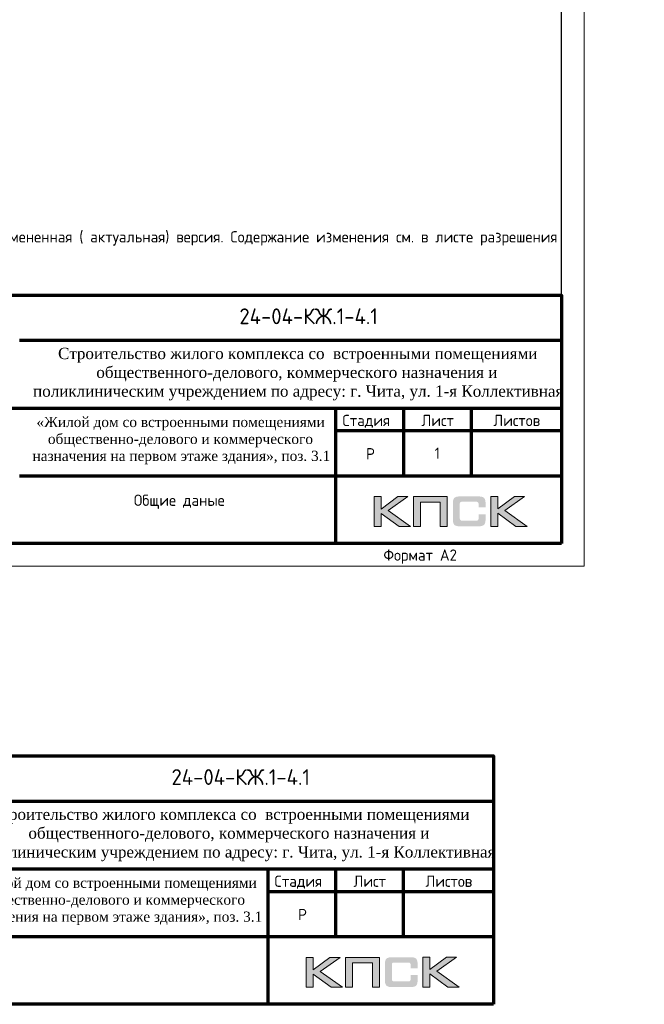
# Model space of a CAD drawing. Header units: millimetres. Extents: x 369815 to 1481759, y -423071 to -27917.
# Tile 97 of 256: x 418819 to 432649, y -149701 to -127901. Entities that reach past the tile are written whole.
import ezdxf
from ezdxf.enums import TextEntityAlignment as Align

# ---------------------------------------------------------------- set-up
doc = ezdxf.new("R2010")
doc.units = ezdxf.units.MM
for name, color, linetype, lineweight in [('Выноски', 20, 'Continuous', 20), ('Каркасы ригель', 3, 'Continuous', 0), ('размер', 1, 'Continuous', 25), ('Рамка', 7, 'Continuous', 70), ('Текст', 7, 'Continuous', 25), ('ТОНКИЕ', 7, 'Continuous', 9)]:
    doc.layers.add(name, color=color, linetype=linetype, lineweight=lineweight)
doc.layers.add('Рамка печать', color=7, linetype='Continuous')
doc.layers.add('ТОЛСТЫЕ_ОСНОВНЫЕ', color=6, linetype='Continuous')
doc.styles.add('style1', font='GOST_Common.ttf', dxfattribs={"height": 500})
doc.styles.add('ГОСТ', font='GOST_Common.ttf')

# ---------------------------------------------------------------- blocks, each defined once
blk = doc.blocks.new('*U133')
at = {"layer": 'ТОЛСТЫЕ_ОСНОВНЫЕ', "color": 6}
blk.add_lwpolyline([(20, 5), (589, 5), (589, 415), (20, 415)], close=True, dxfattribs=at)
at = {"layer": 'ТОНКИЕ'}
blk.add_lwpolyline([(0, 0), (594, 0), (594, 420), (0, 420)], close=True, dxfattribs=at)
at = {"layer": 'Текст', "style": 'style1'}
blk.add_text('Формат А2', height=2.5, dxfattribs=at).set_placement((549.57, 1.2))
blk = doc.blocks.new('*T1159')
at = {"layer": 'Каркасы ригель', "color": 0, "linetype": 'ByBlock', "lineweight": -2, "transparency": 16777216}
for p, q in [((0, 0), (1500, 0)), ((0, -1000), (1500, -1000))]:
    blk.add_line(p, q, dxfattribs=at)
at = {"layer": 'Каркасы ригель', "color": 0, "linetype": 'ByBlock', "lineweight": 50, "transparency": 16777216}
for p, q in [((0, 0), (0, -1000)), ((1500, 0), (1500, -1000))]:
    blk.add_line(p, q, dxfattribs=at)
at = {"layer": 'Каркасы ригель', "color": 0, "linetype": 'Continuous', "lineweight": 0, "transparency": 16777216, "insert": (750, -500), "char_height": 250, "width": 1000, "attachment_point": 5, "style": 'ГОСТ'}
blk.add_mtext('1', dxfattribs=at)
blk = doc.blocks.new('штамп кж1.1')
at = {"layer": 'Рамка печать', "lineweight": 20}
h = blk.add_hatch(color=0, dxfattribs=at)
h.paths.add_polyline_path([(419458, -85094), (419234, -85094), (418867, -85370), (418867, -85094), (418712, -85094), (418712, -85757), (418867, -85757), (418867, -85466), (419264, -85757), (419512, -85757), (419019, -85406)])
h.paths.add_polyline_path([(419737, -85219), (420175, -85219), (420175, -85757), (420329, -85757), (420329, -85094), (420165, -85094), (419583, -85094), (419583, -85251), (419583, -85757), (419737, -85757)])
h.paths.add_polyline_path([(421451, -85091), (421295, -85091), (421295, -85754), (421451, -85754), (421451, -85462), (421847, -85754), (422095, -85754), (421602, -85403), (422041, -85091), (421818, -85091), (421451, -85367)])
blk.add_hatch(color=204, dxfattribs=at).paths.add_polyline_path([(421166, -85165), (421164, -85157), (421161, -85151), (421158, -85145), (421154, -85139), (421151, -85134), (421147, -85129), (421143, -85124), (421139, -85120), (421133, -85117), (421128, -85113), (421122, -85109), (421115, -85107), (421108, -85104), (421100, -85101), (421093, -85099), (421075, -85096), (421056, -85093), (421035, -85092), (421012, -85091), (420617, -85091), (420594, -85092), (420573, -85093), (420553, -85096), (420536, -85099), (420528, -85102), (420521, -85104), (420514, -85107), (420508, -85110), (420502, -85113), (420496, -85117), (420491, -85120), (420486, -85124), (420482, -85129), (420478, -85134), (420474, -85139), (420471, -85145), (420468, -85151), (420466, -85158), (420463, -85165), (420461, -85172), (420457, -85188), (420455, -85206), (420453, -85226), (420453, -85248), (420453, -85596), (420453, -85618), (420455, -85638), (420457, -85656), (420461, -85673), (420463, -85680), (420466, -85687), (420468, -85694), (420471, -85700), (420474, -85705), (420478, -85711), (420482, -85716), (420486, -85720), (420491, -85725), (420496, -85728), (420502, -85731), (420508, -85735), (420514, -85738), (420521, -85740), (420528, -85743), (420536, -85745), (420553, -85749), (420573, -85751), (420594, -85753), (420617, -85754), (421012, -85754), (421035, -85753), (421056, -85752), (421075, -85749), (421092, -85746), (421100, -85743), (421108, -85741), (421115, -85738), (421122, -85735), (421128, -85732), (421133, -85728), (421139, -85725), (421143, -85720), (421147, -85716), (421151, -85711), (421154, -85706), (421158, -85700), (421161, -85694), (421164, -85688), (421166, -85680), (421169, -85673), (421172, -85656), (421175, -85639), (421176, -85618), (421177, -85596), (421177, -85487), (421022, -85487), (421022, -85576), (421022, -85582), (421021, -85588), (421020, -85594), (421019, -85599), (421017, -85604), (421015, -85608), (421012, -85612), (421008, -85616), (421005, -85619), (421001, -85622), (420996, -85624), (420991, -85626), (420987, -85627), (420981, -85628), (420974, -85628), (420968, -85629), (420649, -85629), (420644, -85628), (420639, -85628), (420635, -85626), (420631, -85624), (420627, -85621), (420624, -85618), (420620, -85615), (420617, -85611), (420615, -85607), (420613, -85603), (420611, -85598), (420609, -85593), (420607, -85584), (420607, -85574), (420607, -85256), (420607, -85250), (420607, -85245), (420609, -85240), (420610, -85235), (420611, -85231), (420613, -85228), (420616, -85225), (420619, -85221), (420622, -85218), (420626, -85216), (420630, -85214), (420634, -85212), (420639, -85211), (420643, -85210), (420649, -85210), (420654, -85210), (420968, -85210), (420974, -85210), (420981, -85210), (420986, -85212), (420991, -85213), (420996, -85215), (421000, -85217), (421004, -85220), (421008, -85223), (421011, -85227), (421014, -85231), (421017, -85235), (421019, -85240), (421020, -85245), (421021, -85250), (421022, -85257), (421022, -85263), (421022, -85336), (421177, -85336), (421177, -85248), (421176, -85226), (421175, -85206), (421172, -85188), (421168, -85172)])
at = {"layer": 'Рамка', "color": 7}
for p, q in [((410858, -81634), (422858, -81634)), ((404358, -83134), (422858, -83134)), ((419358, -83134), (419358, -84634)), ((420858, -83134), (420858, -84634)), ((417858, -83634), (422858, -83634)), ((417858, -83634), (422858, -83634)), ((410858, -84634), (422858, -84634))]:
    blk.add_line(p, q, dxfattribs=at)
at = {"layer": 'Рамка'}
blk.add_line((417858, -83134), (417858, -86134), dxfattribs=at)
blk.add_lwpolyline([(422858, -86134), (404358, -86134), (404358, -80634), (422858, -80634)], close=True, dxfattribs=at)
at = {"layer": 'Рамка печать', "color": 0, "lineweight": 20}
for points in [[(418712, -85757), (418712, -85094), (418867, -85094), (418867, -85370), (419234, -85094), (419458, -85094), (419019, -85406), (419512, -85757), (419264, -85757), (418867, -85466), (418867, -85757), (418712, -85757)], [(419737, -85757), (419737, -85219), (420175, -85219), (420175, -85757), (420329, -85757), (420329, -85094), (420165, -85094), (419583, -85094), (419583, -85251), (419583, -85757), (419737, -85757)], [(421295, -85754), (421295, -85091), (421451, -85091), (421451, -85367), (421818, -85091), (422041, -85091), (421602, -85403), (422095, -85754), (421847, -85754), (421451, -85462), (421451, -85754), (421295, -85754)]]:
    blk.add_lwpolyline(points, close=True, dxfattribs=at)
at = {"layer": 'Текст', "color": 7, "style": 'ГОСТ'}
blk.add_text('24-04-КЖ.1-4.1', height=350, dxfattribs=at).set_placement((417259, -81103), align=Align.MIDDLE_CENTER)
for s, p in [('Стадия', (418009, -83534)), ('Лист', (419758, -83534)), ('Листов', (421350, -83534)), ('Р', (418530, -84272))]:
    blk.add_text(s, height=250, dxfattribs=at).set_placement(p)
at = {"layer": 'Текст', "color": 7, "attachment_point": 1, "style": 'ГОСТ'}
for s, width, heights, insert, char_height in [('\\pi594.35517;{\\fTimes New Roman|b0|i0|c204|p18;\\C256;Строительство жилого комплекса со  встроенными помещениями \\P\\pi1441.86779;общественного-делового, коммерческого назначения и \\P\\pi41.3631;поликлиническим учреждением по адресу: г. Чита, ул. 1-я Коллективная}', 11543.07, [0], (411117, -81801), 250), ('\\pi389.01406;{\\fTimes New Roman|b0|i0|c204|p18;\\C256;«Жилой дом со встроенными помещениями \\P\\pi641.91601;общественно-делового и коммерческого \\P\\pi302.06381;назначения на первом этаже здания», поз. 3.1\\P}', 7000, [1500], (410844, -83331), 225)]:
    blk.add_mtext_dynamic_manual_height_columns(s, width=width, gutter_width=12.5, heights=heights, dxfattribs=dict(at, insert=insert, char_height=char_height))

msp = doc.modelspace()

# ---------------------------------------------------------------- hatches: boundary and pattern name
at = {"layer": 'Рамка печать', "lineweight": 20}
h = msp.add_hatch(color=0, dxfattribs=at)
h.paths.add_polyline_path([(425911.1, -148660.9), (425687, -148660.9), (425320.5, -148936.8), (425320.5, -148660.9), (425165.2, -148660.9), (425165.2, -149323.1), (425320.5, -149323.1), (425320.5, -149032.2), (425717, -149323.1), (425964.9, -149323.1), (425471.8, -148972.9)])
h.paths.add_polyline_path([(426189.7, -148785.6), (426628.4, -148785.6), (426628.4, -149323.1), (426782.4, -149323.1), (426782.4, -148660.9), (426618.2, -148660.9), (426035.8, -148660.9), (426035.8, -148817.6), (426035.8, -149323.1), (426189.7, -149323.1)])
h.paths.add_polyline_path([(427903.6, -148657.5), (427748.3, -148657.5), (427748.3, -149320.3), (427903.6, -149320.3), (427903.6, -149028.8), (428300.1, -149320.3), (428548, -149320.3), (428054.8, -148969.5), (428494.2, -148657.5), (428270.8, -148657.5), (427903.6, -148933.4)])
msp.add_hatch(color=204, dxfattribs=at).paths.add_polyline_path([(427618.9, -148731.1), (427616.8, -148723.6), (427614.1, -148717.5), (427610.7, -148711.3), (427607.3, -148705.2), (427603.9, -148700.4), (427599.8, -148695.7), (427595.7, -148690.9), (427591.6, -148686.8), (427586.2, -148683.4), (427580.7, -148679.3), (427574.6, -148675.9), (427567.8, -148673.2), (427561, -148670.5), (427553.5, -148667.7), (427546, -148665.7), (427528.3, -148662.3), (427509.2, -148659.6), (427488.1, -148658.2), (427464.9, -148657.5), (427069.8, -148657.5), (427046.7, -148658.2), (427026.2, -148659.6), (427006.5, -148662.3), (426989.4, -148665.7), (426981.3, -148668.4), (426973.8, -148670.5), (426967, -148673.2), (426960.8, -148676.6), (426954.7, -148679.3), (426948.6, -148683.4), (426943.8, -148686.8), (426939, -148690.9), (426935, -148695.7), (426931.5, -148700.4), (426927.5, -148705.2), (426924.1, -148711.3), (426921.3, -148717.5), (426918.6, -148724.3), (426915.9, -148731.1), (426913.8, -148738.6), (426910.4, -148754.9), (426907.7, -148772.7), (426905.7, -148792.4), (426905.7, -148814.2), (426905.7, -149163), (426905.7, -149184.8), (426907.7, -149204.5), (426910.4, -149222.9), (426913.8, -149239.3), (426915.9, -149246.8), (426918.6, -149253.6), (426921.3, -149260.4), (426924.1, -149266.5), (426927.5, -149272), (426931.5, -149277.4), (426935, -149282.2), (426939, -149286.9), (426943.8, -149291), (426949.3, -149294.4), (426954.7, -149297.8), (426960.8, -149301.3), (426967, -149304.7), (426974.5, -149306.7), (426981.3, -149309.4), (426989.4, -149311.5), (427006.5, -149315.6), (427026.2, -149317.6), (427047.3, -149319.6), (427069.8, -149320.3), (427464.9, -149320.3), (427488.1, -149319.6), (427509.2, -149318.3), (427528.3, -149315.6), (427545.3, -149312.2), (427553.5, -149309.4), (427561, -149307.4), (427567.8, -149304.7), (427574.6, -149301.3), (427580.7, -149298.5), (427586.2, -149294.4), (427591.6, -149291), (427595.7, -149286.9), (427599.8, -149282.9), (427603.9, -149277.4), (427607.3, -149272.6), (427610.7, -149266.5), (427614.1, -149260.4), (427616.8, -149254.3), (427618.9, -149246.8), (427621.6, -149239.3), (427625, -149222.9), (427627.7, -149205.2), (427629.1, -149184.8), (427629.8, -149163), (427629.8, -149053.3), (427475.1, -149053.3), (427475.1, -149142.5), (427475.1, -149148.7), (427474.5, -149154.8), (427473.1, -149160.2), (427471.7, -149165.7), (427469.7, -149170.5), (427467.6, -149174.6), (427464.9, -149178.6), (427461.5, -149182), (427458.1, -149185.5), (427454, -149188.2), (427449.2, -149190.2), (427444.5, -149192.3), (427439.7, -149193.6), (427433.6, -149194.3), (427427.5, -149195), (427421.3, -149195.7), (427102.5, -149195.7), (427097.1, -149195), (427092.3, -149194.3), (427088.2, -149192.3), (427084.1, -149190.2), (427080, -149187.5), (427076.6, -149184.8), (427073.2, -149181.4), (427070.5, -149177.3), (427067.8, -149173.2), (427065.7, -149169.1), (427063.7, -149164.3), (427062.3, -149159.6), (427060.3, -149150), (427059.6, -149140.5), (427059.6, -148822.4), (427059.6, -148816.9), (427060.3, -148811.5), (427061.7, -148806.7), (427063, -148801.9), (427064.4, -148797.9), (427066.4, -148794.5), (427069.1, -148791), (427071.9, -148787.6), (427075.3, -148784.9), (427078.7, -148782.2), (427082.8, -148780.1), (427086.9, -148778.8), (427091.6, -148777.4), (427096.4, -148776.7), (427101.8, -148776.1), (427107.3, -148776.1), (427421.3, -148776.1), (427427.5, -148776.1), (427433.6, -148776.7), (427439, -148778.1), (427443.8, -148779.5), (427448.6, -148781.5), (427453.3, -148783.6), (427457.4, -148787), (427460.8, -148789.7), (427464.2, -148793.8), (427467, -148797.9), (427469.7, -148801.9), (427471.7, -148806.7), (427473.1, -148811.5), (427474.5, -148816.9), (427475.1, -148823.1), (427475.1, -148829.2), (427475.1, -148902.1), (427629.8, -148902.1), (427629.8, -148814.2), (427629.1, -148792.4), (427627.7, -148772.7), (427625, -148754.9), (427620.9, -148738.6)])

# ---------------------------------------------------------------- linework, layer by layer
at = {"layer": 'Рамка', "color": 7}
for p, q in [((417311.4, -145200.7), (429311.4, -145200.7)), ((410811.4, -146700.7), (429311.4, -146700.7)), ((425811.4, -146700.7), (425811.4, -148200.7)), ((427311.4, -146700.7), (427311.4, -148200.7)), ((424311.4, -147200.7), (429311.4, -147200.7)), ((424311.4, -147200.7), (429311.4, -147200.7)), ((417311.4, -148200.7), (429311.4, -148200.7))]:
    msp.add_line(p, q, dxfattribs=at)
at = {"layer": 'Рамка'}
msp.add_line((424311.4, -146700.7), (424311.4, -149700.7), dxfattribs=at)
msp.add_lwpolyline([(429311.4, -149700.7), (410811.4, -149700.7), (410811.4, -144200.7), (429311.4, -144200.7)], close=True, dxfattribs=at)
at = {"layer": 'Рамка печать', "color": 0, "lineweight": 20}
for points in [[(425165.2, -149323.1), (425165.2, -148660.9), (425320.5, -148660.9), (425320.5, -148936.8), (425687, -148660.9), (425911.1, -148660.9), (425471.8, -148972.9), (425964.9, -149323.1), (425717, -149323.1), (425320.5, -149032.2), (425320.5, -149323.1), (425165.2, -149323.1)], [(426189.7, -149323.1), (426189.7, -148785.6), (426628.4, -148785.6), (426628.4, -149323.1), (426782.4, -149323.1), (426782.4, -148660.9), (426618.2, -148660.9), (426035.8, -148660.9), (426035.8, -148817.6), (426035.8, -149323.1), (426189.7, -149323.1)], [(427748.3, -149320.3), (427748.3, -148657.5), (427903.6, -148657.5), (427903.6, -148933.4), (428270.8, -148657.5), (428494.2, -148657.5), (428054.8, -148969.5), (428548, -149320.3), (428300.1, -149320.3), (427903.6, -149028.8), (427903.6, -149320.3), (427748.3, -149320.3)]]:
    msp.add_lwpolyline(points, close=True, dxfattribs=at)

# ---------------------------------------------------------------- block references
at = {"xscale": 100, "yscale": 100, "zscale": 100}
msp.add_blockref('*U133', (371915.4, -139998.9), dxfattribs=at)
msp.add_blockref('*T1159', (427315.4, -136998.9))
at = {"layer": 'размер'}
msp.add_blockref('штамп кж1.1', (7957.1, -53364.6), dxfattribs=at)

# ---------------------------------------------------------------- texts
at = {"layer": 'Выноски'}
note = msp.add_mtext_static_columns([''] * 2, width=18679.731, gutter_width=20.2, height=0, dxfattribs=dict(at, insert=(393294.8, -99507.3), char_height=250, attachment_point=1, style='ГОСТ'))
for column, words in zip([note] + note.columns.linked_columns, ['\\pi1500;{\\H2x;Общие указания:}\\P1.^IРабочая документация разработана в соответствии с заданием на проектирование, требованиями {\\H3x; }действующих технических регламентов, стандартов, сводов правил и других документов, содержащих установленные {\\H1.16667x; }требования.{\\H1.77778x; }\\P2.^IРабочая документация выполнена в соответствии со следующими нормативными и техническими {\\H1.57407x; }документами:{\\H1.64198x; }\\P-^IСП 20.13330.2016 "Нагрузки и воздействия";{\\H1.61934x; }\\P-^IСП 63.13330.2018 "Бетонные и железобетонные конструкции. Основные положения";{\\H1.62689x; }\\P-^IСП 70.13330.2012 "Несущие и ограждающие конструкции".{\\H1.62437x; }\\P4.^IЗа относительную отметку 0,000 принята отметка чистого пола первого этажа, соответствующая {\\H1.62521x; }абсолютной отметке 648,00 в Балтийской системе высот.{\\H1.62493x; }\\P{\\fISOCPEUR|b0|i0|c204|p34;5.^IПеречень видов работ, для которых необходимо составлять акты освидетельствования скрытых \\H1.62502x; \\H0.61538x;работ:\\H1.62499x; \\H0.61539x;\\P-^Iсоответствие арматуры (длина, диаметры, распределение по площади элементов, количество и т.д.), \\H1.725x; \\H0.57971x;закладных деталей рабочим чертежам;\\H1.67917x; \\H0.59553x;\\P-^Iустройство и армирование монолитных стен;\\H1.60694x; \\H0.6223x;\\P-^Iосвидетельствование опалубки перед бетонированием;\\H1.63102x; \\H0.61311x;\\P-^Iотбор контрольных проб бетона;\\H1.62299x; \\H0.61615x;\\P-^Iсоответствие законченных железобетонных конструкций проекту с отображением качества работ;\\H1.62567x; \\H0.61513x;\\P-^Iустройство монолитных конструкций, выполняемых в зимнее время;\\H1.62478x; \\H0.61547x;\\P\\fISOCPEUR|b0|i0|c0|p34;6.^I\\fISOCPEUR|b0|i0|c204|p34;Запрещается выполнение последующих работ при отсутствии актов освидетельствования \\H1.62507x; \\H0.61536x;предшествующих скрытых работ во всех случаях.\\H1.62498x; \\H0.61539x;\\P\\fISOCPEUR|b0|i0|c0|p34;7.^I\\fISOCPEUR|b0|i0|c204|p34;Арматура класса А240 и А500С по ГОСТ 34028-2016, материал монолитных конструкций - бетон \\H1.62501x; \\H0.61538x;тяжелый класса В25 по ГОСТ 26633-2015.\\H1.625x; \\H0.61539x;\\P\\fISOCPEUR|b0|i0|c0|p34;8.^I\\fISOCPEUR|b0|i0|c204|p34;Работы по бетонированию монолитных конструкций вести в соответствии со СП 70.13330.2012 \\H1.625x; \\H0.61538x;"Несущие и ограждающие конструкции".\\H1.625x; \\H0.61538x;\\P\\fISOCPEUR|b0|i0|c0|p34;9.^I\\fISOCPEUR|b0|i0|c204|p34;Все строительно-монтажные работы необходимо выполнять в соответствии со СНиП 12-03-2001 \\H1.625x; \\H0.61538x;"Безопасность труда в строительстве. Часть 1. Общие требования.", Безопасность труда в строительстве. Часть \\H1.625x; \\H0.61538x;2. Строительное производство". Строительство здания должно производиться в соответствии с проектом \\H1.625x; \\H0.61538x;производства работ (ППР).\\H1.725x; \\H0.57971x;\\P\\fISOCPEUR|b0|i0|c0|p34;10.^I\\fISOCPEUR|b0|i0|c204|p34;При отсутствии ППР производство строительно-монтажных работ запрещается.\\H1.67917x; \\H0.59553x;\\P\\fISOCPEUR|b0|i0|c0|p34;11.^I\\fISOCPEUR|b0|i0|c204|p34;Бетон следует укладывать в бетонные конструкции горизонтальными слоями одинаковой толщины без \\H1.60694x; \\H0.6223x;разрывов, с последовательным направлением укладки в одну сторону во всех слоях.\\H1.63102x; \\H0.61311x;\\P\\fISOCPEUR|b0|i0|c0|p34;12.^I\\fISOCPEUR|b0|i0|c204|p34;В начальный период твердения бетон необходимо защищать от попадания атмосферных осадков или \\H1.62299x; \\H0.61615x;потерь влаги.\\H1.62567x; \\H0.61513x;\\P\\fISOCPEUR|b0|i0|c0|p34;13.^I\\fISOCPEUR|b0|i0|c204|p34;Уход за свежеуложенным бетоном начинать сразу после укладки бетонной смеси и осуществлять до \\H1.62478x; \\H0.61547x;достижения прочности бетона не менее 70% от проектной.\\H1.62507x; \\H0.61536x;\\P\\fISOCPEUR|b0|i0|c0|p34;14.^I\\fISOCPEUR|b0|i0|c204|p34;Проект рассчитан на производство работ в период положительных температур. В случае выполнения \\H1.62498x; \\H0.61539x;работ при отрицательных температурах необходимо выполнять требования СНиП часть 3 по производству работ \\H1.62501x; \\H0.61538x;и ППР.\\H1.625x; \\H0.61539x;\\P\\fISOCPEUR|b0|i0|c0|p34;15.^I\\fISOCPEUR|b0|i0|c204|p34;При минимальной температуре воздуха до минус 15°С допускается:\\H1.625x; \\H0.61538x;\\P-^Iвыдерживание бетона в конструкции методом термоса, при предварительном разогреве бетонной \\H1.625x; \\H0.61538x;смеси, \\H1.625x; \\H0.61538x;\\P-^Iфорсированный электроразогрев бетона в конструкции с повторным уплотнением.\\H1.625x; \\H0.61538x;\\PПри минимальной температуре воздуха до минус 25°С допускается:\\H1.625x; \\H0.61538x;\\P-^Iобогрев бетона в греющей опалубке с помощью низкотемпературных электронагревателей,\\H1.625x; \\H0.61538x;\\P-^Iэлектродный сквозной прогреб бетона,\\H1.625x; \\H0.61538x;\\P-^Iэлектрообогрев с помощью греющего провода.\\H1.625x; \\H0.61538x;\\P}16.^IЗаполнителем для бетона служит щебень твердых пород, наибольшая фракция щебня не должна превышать {\\H1.625x; }40мм.{\\H1.625x; }\\P17.^IВ процессе бетонирования обеспечить соблюдение защитных слоев и мест положения рабочей арматуры {\\H1.625x; }согласно проекту. Величина защитного слоя продольной рабочей арматуры у боковых граней стен монолитных {\\H1.625x; }участков должны быть не менее 20мм и не менее диаметра продольной рабочей арматуры конструкции, величина {\\H1.625x; }защитного слоя поперечной арматуры - не менее 10мм. {\\H1.625x; }\\P\\pi0;             18.Крестовые соединения стержней продольной и поперечной арматуры, соединение стержней продольной {\\H1.625x; }арматуры по длине выполнить вязкой отожженой проволокой диаметром 2,0-3,0мм.{\\H1.625x; }\\P\\pi1500;{\\H1.625x; }', '']):
    column.text = words
at = {"layer": 'Выноски', "color": 240, "true_color": 0xed1f24, "insert": (412493.7, -132583.8), "char_height": 250, "width": 18219.66, "attachment_point": 1, "style": 'ГОСТ'}
msp.add_mtext('\\pi-500,l500;В выделенной области представлена замененная ( актуальная) версия. Содержание изменения см. в листе разрешения на внесение изменений{\\H1.025x; }', dxfattribs=at)
at = {"layer": 'Текст', "color": 7, "style": 'ГОСТ'}
msp.add_text('24-04-КЖ.1-4.1', height=350, dxfattribs=at).set_placement((423712.5, -144669.5), align=Align.MIDDLE_CENTER)
for s, p in [('Стадия', (424461.6, -147100.7)), ('Лист', (426211.4, -147100.7)), ('Листов', (427803.1, -147100.7)), ('Р', (424983.2, -147838.2))]:
    msp.add_text(s, height=250, dxfattribs=at).set_placement(p)
at = {"layer": 'Текст', "color": 7, "attachment_point": 1, "style": 'ГОСТ'}
for s, width, heights, insert, char_height in [('\\pi3500;\\P\\pi2532.19697;Общие даные{\\H1.83333x; }', 7000, [1500], (418815.4, -137998.9), 250), ('\\pi594.35517;{\\fTimes New Roman|b0|i0|c204|p18;\\C256;Строительство жилого комплекса со  встроенными помещениями \\P\\pi1441.86779;общественного-делового, коммерческого назначения и \\P\\pi41.3631;поликлиническим учреждением по адресу: г. Чита, ул. 1-я Коллективная}', 11543.072, [0], (385358.2, -144599.1), 250), ('\\pi594.35517;{\\fTimes New Roman|b0|i0|c204|p18;\\C256;Строительство жилого комплекса со  встроенными помещениями \\P\\pi1441.86779;общественного-делового, коммерческого назначения и \\P\\pi41.3631;поликлиническим учреждением по адресу: г. Чита, ул. 1-я Коллективная}', 11543.072, [0], (417570.6, -145367.8), 250), ('\\pi389.01406;{\\fTimes New Roman|b0|i0|c204|p18;\\C256;«Жилой дом со встроенными помещениями \\P\\pi641.91601;общественно-делового и коммерческого \\P\\pi302.06381;назначения на первом этаже здания», поз. 3.1\\P}', 7000, [1500], (385084.7, -146128.6), 225), ('\\pi389.01406;{\\fTimes New Roman|b0|i0|c204|p18;\\C256;«Жилой дом со встроенными помещениями \\P\\pi641.91601;общественно-делового и коммерческого \\P\\pi302.06381;назначения на первом этаже здания», поз. 3.1\\P}', 7000, [1500], (417297, -146897.3), 225)]:
    msp.add_mtext_dynamic_manual_height_columns(s, width=width, gutter_width=12.5, heights=heights, dxfattribs=dict(at, insert=insert, char_height=char_height))

doc.saveas('drawing.dxf')
